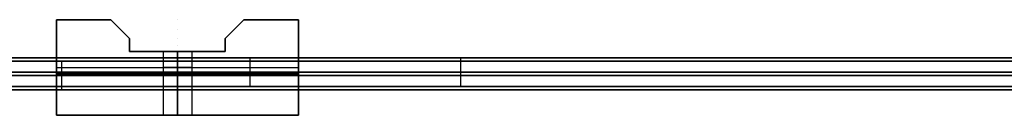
# Model space of a CAD drawing. Header units: millimetres. Extents: x -291 to 284, y -8 to 8.
# Tile 2 of 3: x -25 to 130, y -8 to 8. Entities that reach past the tile are written whole.
import ezdxf

# ---------------------------------------------------------------- set-up
doc = ezdxf.new("R2010")
doc.units = ezdxf.units.MM
doc.header["$MEASUREMENT"] = 0
doc.layers.add('Predefinito', color=5, linetype='Continuous')

# ---------------------------------------------------------------- blocks, each defined once
blk = doc.blocks.new('(#186) BILANCIA-CORPO')
at = {"layer": 'Predefinito'}
for points in [[(-19, -7.5), (-19, 7.5)], [(-19, 7.5), (-19, -7.5)], [(-19, 7.5), (-10.46, 7.5)], [(-10.46, 7.5), (-19, 7.5)], [(-19, -7.5), (-19, 7.5)], [(-19, 7.5), (-10.46, 7.5)], [(-10.46, 7.5), (-7.5, 4.54)], [(-7.5, 4.54), (-10.46, 7.5)], [(-10.46, 7.5), (-7.5, 4.54)], [(7.5, 4.54), (10.46, 7.5)], [(10.46, 7.5), (7.5, 4.54)], [(7.5, 4.54), (10.46, 7.5)], [(10.46, 7.5), (19, 7.5)], [(19, 7.5), (10.46, 7.5)], [(10.46, 7.5), (19, 7.5)], [(19, 7.5), (19, -7.5)], [(19, -7.5), (19, 7.5)], [(19, -7.5), (19, 7.5)], [(-7.5, 4.54), (-7.5, 2.5)], [(-7.5, 2.5), (-7.5, 4.54)], [(-7.5, 2.5), (-7.5, 4.54)], [(7.5, 2.5), (7.5, 4.54)], [(7.5, 4.54), (7.5, 2.5)], [(7.5, 2.5), (7.5, 4.54)], [(-7.5, 2.5), (7.5, 2.5)], [(7.5, 2.5), (-7.5, 2.5)], [(-7.5, 2.5), (7.5, 2.5)], [(-2.25, 2.5), (-2.25, -7.5)], [(0, 2.5), (0, -7.5)], [(0, -7.5), (0, 2.5)], [(0, -7.5), (0, 2.5)], [(0, 2.5), (0, -7.5)], [(2.25, 2.5), (2.25, -7.5)], [(-19, -3.5), (-19, 1.5)], [(-19, 1.5), (-19, -3.5)], [(-19, -3.5), (-19, 1.5)], [(-19, 1.5), (-19, -3.5)], [(-19, -3.5), (-19, 1.5)], [(-19, 1.5), (-19, -3.5)], [(-19, -3.5), (-19, 1.5)], [(-19, 1.5), (-19, -3.5)], [(19, 1.5), (-19, 1.5)], [(19, 1.5), (-19, 1.5)], [(19, 1.5), (-19, 1.5)], [(19, 1.5), (-19, 1.5)], [(-19, 1.5), (19, 1.5)], [(19, 1.5), (-19, 1.5)], [(-19, 1.5), (19, 1.5)], [(19, 1.5), (-19, 1.5)], [(-19, 1.5), (19, 1.5)], [(-19, 1.5), (19, 1.5)], [(-19, 1.5), (19, 1.5)], [(-19, 1.5), (19, 1.5)], [(-19, 0), (19, 0)], [(-19, 0), (19, 0)], [(0, -3.5), (0, 1.5)], [(0, -3.5), (0, 1.5)], [(0, -3.5), (0, 1.5)], [(0, -3.5), (0, 1.5)], [(0, -3.5), (0, 1.5)], [(0, -3.5), (0, 1.5)], [(0, -3.5), (0, 1.5)], [(0, -3.5), (0, 1.5)], [(19, -3.5), (19, 1.5)], [(19, -3.5), (19, 1.5)], [(19, -3.5), (19, 1.5)], [(19, 1.5), (19, -3.5)], [(19, -3.5), (19, 1.5)], [(19, 1.5), (19, -3.5)], [(19, -3.5), (19, 1.5)], [(19, 1.5), (19, -3.5)], [(-19, -1), (19, -1)], [(19, -1), (-19, -1)], [(-19, -1), (19, -1)], [(19, -1), (-19, -1)], [(-19, -1), (19, -1)], [(19, -1), (-19, -1)], [(-19, -1), (19, -1)], [(19, -1), (-19, -1)], [(-19, -3.5), (19, -3.5)], [(19, -3.5), (-19, -3.5)], [(-19, -3.5), (19, -3.5)], [(19, -3.5), (-19, -3.5)], [(19, -3.5), (-19, -3.5)], [(19, -3.5), (-19, -3.5)], [(19, -3.5), (-19, -3.5)], [(19, -3.5), (-19, -3.5)], [(-19, -3.5), (19, -3.5)], [(-19, -3.5), (19, -3.5)], [(-19, -3.5), (19, -3.5)], [(-19, -3.5), (19, -3.5)], [(19, -7.5), (-19, -7.5)], [(-19, -7.5), (19, -7.5)], [(-19, -7.5), (19, -7.5)]]:
    blk.add_lwpolyline(points, dxfattribs=at)
at = {"layer": 'Predefinito', "extrusion": (1, 0, 0)}
for points in [[(7.5, 0), (7.5, 88)], [(7.5, 88), (7.5, 0)], [(7.5, 88), (7.5, 0)], [(7.5, 88), (7.5, 0)], [(7.5, 88), (7.5, 0)], [(7.5, 88), (7.5, 0)], [(6.02, 0), (6.02, 88)], [(6.02, 0), (6.02, 88)], [(4.54, 88), (4.54, 0)], [(3.52, 0), (3.52, 88)], [(4.54, 88), (4.54, 0)], [(3.52, 88), (3.52, 0)], [(2.5, 88), (2.5, 0)], [(2.5, 88), (2.5, 84.25)], [(2.5, 79.75), (2.5, 0)], [(2.5, 0), (2.5, 88)], [(1.5, 57), (1.5, 47)], [(1.5, 76), (1.5, 66)], [(1.5, 38), (1.5, 28)], [(1.5, 19), (1.5, 9)], [(0, 88), (0, 76)], [(0, 66), (0, 57)], [(0, 47), (0, 38)], [(0, 28), (0, 19)], [(0, 9), (0, 0)], [(1.5, 47), (1.5, 57)], [(1.5, 66), (1.5, 76)], [(1.5, 9), (1.5, 19)], [(1.5, 28), (1.5, 38)], [(1.5, 57), (1.5, 47)], [(1.5, 66), (1.5, 76)], [(1.5, 28), (1.5, 38)], [(1.5, 9), (1.5, 19)], [(0, 0), (0, 9)], [(0, 19), (0, 28)], [(0, 38), (0, 47)], [(0, 57), (0, 66)], [(0, 76), (0, 88)], [(-3.5, 47), (-3.5, 57)], [(-3.5, 66), (-3.5, 76)], [(-3.5, 28), (-3.5, 38)], [(-3.5, 9), (-3.5, 19)], [(-3.5, 57), (-3.5, 47)], [(-3.5, 19), (-3.5, 9)], [(-3.5, 38), (-3.5, 28)], [(-3.5, 76), (-3.5, 66)], [(-3.5, 57), (-3.5, 47)], [(-3.5, 76), (-3.5, 66)], [(-3.5, 38), (-3.5, 28)], [(-3.5, 19), (-3.5, 9)], [(-7.5, 0), (-7.5, 88)], [(-7.5, 0), (-7.5, 79.75)], [(-7.5, 84.25), (-7.5, 88)], [(-7.5, 88), (-7.5, 0)]]:
    blk.add_lwpolyline(points, dxfattribs=at)
at = {"layer": 'Predefinito', "extrusion": (0, 1, 0)}
for points in [[(0, 79.75), (0.05, 79.75), (0.1, 79.75), (0.15, 79.76), (0.2, 79.76), (0.25, 79.76), (0.31, 79.77), (0.36, 79.78), (0.41, 79.79), (0.46, 79.8), (0.51, 79.81), (0.57, 79.82), (0.62, 79.84), (0.67, 79.85), (0.72, 79.87), (0.78, 79.89), (0.83, 79.91), (0.88, 79.93), (0.93, 79.95), (0.98, 79.98), (1.03, 80), (1.08, 80.03), (1.13, 80.06), (1.18, 80.09), (1.23, 80.12), (1.28, 80.15), (1.33, 80.18), (1.37, 80.22), (1.42, 80.25), (1.46, 80.29), (1.51, 80.33), (1.55, 80.37), (1.59, 80.41), (1.63, 80.45), (1.67, 80.49), (1.71, 80.54), (1.75, 80.58), (1.78, 80.63), (1.82, 80.67), (1.85, 80.72), (1.88, 80.77), (1.91, 80.82), (1.94, 80.87), (1.97, 80.92), (2, 80.97), (2.02, 81.02), (2.05, 81.07), (2.07, 81.12), (2.09, 81.17), (2.11, 81.22), (2.13, 81.28), (2.15, 81.33), (2.16, 81.38), (2.18, 81.43), (2.19, 81.49), (2.2, 81.54), (2.21, 81.59), (2.22, 81.64), (2.23, 81.69), (2.24, 81.75), (2.24, 81.8), (2.24, 81.85), (2.25, 81.9), (2.25, 81.95), (2.25, 82), (2.25, 82.05), (2.25, 82.1), (2.24, 82.15), (2.24, 82.2), (2.24, 82.25), (2.23, 82.31), (2.22, 82.36), (2.21, 82.41), (2.2, 82.46), (2.19, 82.51), (2.18, 82.57), (2.16, 82.62), (2.15, 82.67), (2.13, 82.72), (2.11, 82.78), (2.09, 82.83), (2.07, 82.88), (2.05, 82.93), (2.02, 82.98), (2, 83.03), (1.97, 83.08), (1.94, 83.13), (1.91, 83.18), (1.88, 83.23), (1.85, 83.28), (1.82, 83.33), (1.78, 83.37), (1.75, 83.42), (1.71, 83.46), (1.67, 83.51), (1.63, 83.55), (1.59, 83.59), (1.55, 83.63), (1.51, 83.67), (1.46, 83.71), (1.42, 83.75), (1.37, 83.78), (1.33, 83.82), (1.28, 83.85), (1.23, 83.88), (1.18, 83.91), (1.13, 83.94), (1.08, 83.97), (1.03, 84), (0.98, 84.02), (0.93, 84.05), (0.88, 84.07), (0.83, 84.09), (0.78, 84.11), (0.72, 84.13), (0.67, 84.15), (0.62, 84.16), (0.57, 84.18), (0.51, 84.19), (0.46, 84.2), (0.41, 84.21), (0.36, 84.22), (0.31, 84.23), (0.25, 84.24), (0.2, 84.24), (0.15, 84.24), (0.1, 84.25), (0.05, 84.25), (0, 84.25)], [(0, 84.25), (-0.05, 84.25), (-0.1, 84.25), (-0.15, 84.24), (-0.2, 84.24), (-0.25, 84.24), (-0.31, 84.23), (-0.36, 84.22), (-0.41, 84.21), (-0.46, 84.2), (-0.51, 84.19), (-0.57, 84.18), (-0.62, 84.16), (-0.67, 84.15), (-0.72, 84.13), (-0.78, 84.11), (-0.83, 84.09), (-0.88, 84.07), (-0.93, 84.05), (-0.98, 84.02), (-1.03, 84), (-1.08, 83.97), (-1.13, 83.94), (-1.18, 83.91), (-1.23, 83.88), (-1.28, 83.85), (-1.33, 83.82), (-1.37, 83.78), (-1.42, 83.75), (-1.46, 83.71), (-1.51, 83.67), (-1.55, 83.63), (-1.59, 83.59), (-1.63, 83.55), (-1.67, 83.51), (-1.71, 83.46), (-1.75, 83.42), (-1.78, 83.37), (-1.82, 83.33), (-1.85, 83.28), (-1.88, 83.23), (-1.91, 83.18), (-1.94, 83.13), (-1.97, 83.08), (-2, 83.03), (-2.02, 82.98), (-2.05, 82.93), (-2.07, 82.88), (-2.09, 82.83), (-2.11, 82.78), (-2.13, 82.72), (-2.15, 82.67), (-2.16, 82.62), (-2.18, 82.57), (-2.19, 82.51), (-2.2, 82.46), (-2.21, 82.41), (-2.22, 82.36), (-2.23, 82.31), (-2.24, 82.25), (-2.24, 82.2), (-2.24, 82.15), (-2.25, 82.1), (-2.25, 82.05), (-2.25, 82), (-2.25, 81.95), (-2.25, 81.9), (-2.24, 81.85), (-2.24, 81.8), (-2.24, 81.75), (-2.23, 81.69), (-2.22, 81.64), (-2.21, 81.59), (-2.2, 81.54), (-2.19, 81.49), (-2.18, 81.43), (-2.16, 81.38), (-2.15, 81.33), (-2.13, 81.28), (-2.11, 81.22), (-2.09, 81.17), (-2.07, 81.12), (-2.05, 81.07), (-2.02, 81.02), (-2, 80.97), (-1.97, 80.92), (-1.94, 80.87), (-1.91, 80.82), (-1.88, 80.77), (-1.85, 80.72), (-1.82, 80.67), (-1.78, 80.63), (-1.75, 80.58), (-1.71, 80.54), (-1.67, 80.49), (-1.63, 80.45), (-1.59, 80.41), (-1.55, 80.37), (-1.51, 80.33), (-1.46, 80.29), (-1.42, 80.25), (-1.37, 80.22), (-1.33, 80.18), (-1.28, 80.15), (-1.23, 80.12), (-1.18, 80.09), (-1.13, 80.06), (-1.08, 80.03), (-1.03, 80), (-0.98, 79.98), (-0.93, 79.95), (-0.88, 79.93), (-0.83, 79.91), (-0.78, 79.89), (-0.72, 79.87), (-0.67, 79.85), (-0.62, 79.84), (-0.57, 79.82), (-0.51, 79.81), (-0.46, 79.8), (-0.41, 79.79), (-0.36, 79.78), (-0.31, 79.77), (-0.25, 79.76), (-0.2, 79.76), (-0.15, 79.76), (-0.1, 79.75), (-0.05, 79.75), (0, 79.75)], [(0, 79.75), (-0.08, 79.75), (-0.16, 79.76), (-0.23, 79.76), (-0.31, 79.77), (-0.39, 79.78), (-0.47, 79.8), (-0.54, 79.82), (-0.62, 79.84), (-0.69, 79.86), (-0.77, 79.88), (-0.84, 79.91), (-0.91, 79.94), (-0.98, 79.98), (-1.05, 80.01), (-1.12, 80.05), (-1.19, 80.09), (-1.25, 80.13), (-1.32, 80.18), (-1.38, 80.22), (-1.44, 80.27), (-1.5, 80.32), (-1.56, 80.37), (-1.61, 80.43), (-1.67, 80.49), (-1.72, 80.55), (-1.77, 80.61), (-1.81, 80.67), (-1.86, 80.73), (-1.9, 80.8), (-1.94, 80.86), (-1.98, 80.93), (-2.02, 81), (-2.05, 81.07), (-2.08, 81.14), (-2.11, 81.22), (-2.13, 81.29), (-2.16, 81.36), (-2.18, 81.44), (-2.2, 81.52), (-2.21, 81.59), (-2.23, 81.67), (-2.24, 81.75), (-2.24, 81.82), (-2.25, 81.9), (-2.25, 81.98), (-2.25, 82.06), (-2.25, 82.14), (-2.24, 82.21), (-2.23, 82.29), (-2.22, 82.37), (-2.21, 82.45), (-2.19, 82.52), (-2.17, 82.6), (-2.15, 82.67), (-2.12, 82.75), (-2.1, 82.82), (-2.07, 82.89), (-2.03, 82.96), (-2, 83.03), (-1.96, 83.1), (-1.92, 83.17), (-1.88, 83.24), (-1.84, 83.3), (-1.79, 83.36), (-1.74, 83.42), (-1.69, 83.48), (-1.64, 83.54), (-1.58, 83.6), (-1.53, 83.65), (-1.47, 83.7), (-1.41, 83.75), (-1.35, 83.8), (-1.28, 83.85), (-1.22, 83.89), (-1.15, 83.93), (-1.09, 83.97), (-1.02, 84.01), (-0.95, 84.04), (-0.87, 84.07), (-0.8, 84.1), (-0.73, 84.13), (-0.65, 84.15), (-0.58, 84.17), (-0.5, 84.19), (-0.43, 84.21), (-0.35, 84.22), (-0.27, 84.23), (-0.2, 84.24), (-0.12, 84.25), (-0.04, 84.25), (0.04, 84.25), (0.12, 84.25), (0.2, 84.24), (0.27, 84.23), (0.35, 84.22), (0.43, 84.21), (0.5, 84.19), (0.58, 84.17), (0.65, 84.15), (0.73, 84.13), (0.8, 84.1), (0.87, 84.07), (0.95, 84.04), (1.02, 84.01), (1.09, 83.97), (1.15, 83.93), (1.22, 83.89), (1.28, 83.85), (1.35, 83.8), (1.41, 83.75), (1.47, 83.7), (1.53, 83.65), (1.58, 83.6), (1.64, 83.54), (1.69, 83.48), (1.74, 83.42), (1.79, 83.36), (1.84, 83.3), (1.88, 83.24), (1.92, 83.17), (1.96, 83.1), (2, 83.03), (2.03, 82.96), (2.07, 82.89), (2.1, 82.82), (2.12, 82.75), (2.15, 82.67), (2.17, 82.6), (2.19, 82.52), (2.21, 82.45), (2.22, 82.37), (2.23, 82.29), (2.24, 82.21), (2.25, 82.14), (2.25, 82.06), (2.25, 81.98), (2.25, 81.9), (2.24, 81.82), (2.24, 81.75), (2.23, 81.67), (2.21, 81.59), (2.2, 81.52), (2.18, 81.44), (2.16, 81.36), (2.13, 81.29), (2.11, 81.22), (2.08, 81.14), (2.05, 81.07), (2.02, 81), (1.98, 80.93), (1.94, 80.86), (1.9, 80.8), (1.86, 80.73), (1.81, 80.67), (1.77, 80.61), (1.72, 80.55), (1.67, 80.49), (1.61, 80.43), (1.56, 80.37), (1.5, 80.32), (1.44, 80.27), (1.38, 80.22), (1.32, 80.18), (1.25, 80.13), (1.19, 80.09), (1.12, 80.05), (1.05, 80.01), (0.98, 79.98), (0.91, 79.94), (0.84, 79.91), (0.77, 79.88), (0.69, 79.86), (0.62, 79.84), (0.54, 79.82), (0.47, 79.8), (0.39, 79.78), (0.31, 79.77), (0.23, 79.76), (0.16, 79.76), (0.08, 79.75), (0, 79.75)], [(0, 84.25), (0.05, 84.25), (0.1, 84.25), (0.15, 84.24), (0.2, 84.24), (0.25, 84.24), (0.31, 84.23), (0.36, 84.22), (0.41, 84.21), (0.46, 84.2), (0.51, 84.19), (0.57, 84.18), (0.62, 84.16), (0.67, 84.15), (0.72, 84.13), (0.78, 84.11), (0.83, 84.09), (0.88, 84.07), (0.93, 84.05), (0.98, 84.02), (1.03, 84), (1.08, 83.97), (1.13, 83.94), (1.18, 83.91), (1.23, 83.88), (1.28, 83.85), (1.33, 83.82), (1.37, 83.78), (1.42, 83.75), (1.46, 83.71), (1.51, 83.67), (1.55, 83.63), (1.59, 83.59), (1.63, 83.55), (1.67, 83.51), (1.71, 83.46), (1.75, 83.42), (1.78, 83.37), (1.82, 83.33), (1.85, 83.28), (1.88, 83.23), (1.91, 83.18), (1.94, 83.13), (1.97, 83.08), (2, 83.03), (2.02, 82.98), (2.05, 82.93), (2.07, 82.88), (2.09, 82.83), (2.11, 82.78), (2.13, 82.72), (2.15, 82.67), (2.16, 82.62), (2.18, 82.57), (2.19, 82.51), (2.2, 82.46), (2.21, 82.41), (2.22, 82.36), (2.23, 82.31), (2.24, 82.25), (2.24, 82.2), (2.24, 82.15), (2.25, 82.1), (2.25, 82.05), (2.25, 82), (2.25, 81.95), (2.25, 81.9), (2.24, 81.85), (2.24, 81.8), (2.24, 81.75), (2.23, 81.69), (2.22, 81.64), (2.21, 81.59), (2.2, 81.54), (2.19, 81.49), (2.18, 81.43), (2.16, 81.38), (2.15, 81.33), (2.13, 81.28), (2.11, 81.22), (2.09, 81.17), (2.07, 81.12), (2.05, 81.07), (2.02, 81.02), (2, 80.97), (1.97, 80.92), (1.94, 80.87), (1.91, 80.82), (1.88, 80.77), (1.85, 80.72), (1.82, 80.67), (1.78, 80.63), (1.75, 80.58), (1.71, 80.54), (1.67, 80.49), (1.63, 80.45), (1.59, 80.41), (1.55, 80.37), (1.51, 80.33), (1.46, 80.29), (1.42, 80.25), (1.37, 80.22), (1.33, 80.18), (1.28, 80.15), (1.23, 80.12), (1.18, 80.09), (1.13, 80.06), (1.08, 80.03), (1.03, 80), (0.98, 79.98), (0.93, 79.95), (0.88, 79.93), (0.83, 79.91), (0.78, 79.89), (0.72, 79.87), (0.67, 79.85), (0.62, 79.84), (0.57, 79.82), (0.51, 79.81), (0.46, 79.8), (0.41, 79.79), (0.36, 79.78), (0.31, 79.77), (0.25, 79.76), (0.2, 79.76), (0.15, 79.76), (0.1, 79.75), (0.05, 79.75), (0, 79.75)], [(0, 79.75), (-0.05, 79.75), (-0.1, 79.75), (-0.15, 79.76), (-0.2, 79.76), (-0.25, 79.76), (-0.31, 79.77), (-0.36, 79.78), (-0.41, 79.79), (-0.46, 79.8), (-0.51, 79.81), (-0.57, 79.82), (-0.62, 79.84), (-0.67, 79.85), (-0.72, 79.87), (-0.78, 79.89), (-0.83, 79.91), (-0.88, 79.93), (-0.93, 79.95), (-0.98, 79.98), (-1.03, 80), (-1.08, 80.03), (-1.13, 80.06), (-1.18, 80.09), (-1.23, 80.12), (-1.28, 80.15), (-1.33, 80.18), (-1.37, 80.22), (-1.42, 80.25), (-1.46, 80.29), (-1.51, 80.33), (-1.55, 80.37), (-1.59, 80.41), (-1.63, 80.45), (-1.67, 80.49), (-1.71, 80.54), (-1.75, 80.58), (-1.78, 80.63), (-1.82, 80.67), (-1.85, 80.72), (-1.88, 80.77), (-1.91, 80.82), (-1.94, 80.87), (-1.97, 80.92), (-2, 80.97), (-2.02, 81.02), (-2.05, 81.07), (-2.07, 81.12), (-2.09, 81.17), (-2.11, 81.22), (-2.13, 81.28), (-2.15, 81.33), (-2.16, 81.38), (-2.18, 81.43), (-2.19, 81.49), (-2.2, 81.54), (-2.21, 81.59), (-2.22, 81.64), (-2.23, 81.69), (-2.24, 81.75), (-2.24, 81.8), (-2.24, 81.85), (-2.25, 81.9), (-2.25, 81.95), (-2.25, 82), (-2.25, 82.05), (-2.25, 82.1), (-2.24, 82.15), (-2.24, 82.2), (-2.24, 82.25), (-2.23, 82.31), (-2.22, 82.36), (-2.21, 82.41), (-2.2, 82.46), (-2.19, 82.51), (-2.18, 82.57), (-2.16, 82.62), (-2.15, 82.67), (-2.13, 82.72), (-2.11, 82.78), (-2.09, 82.83), (-2.07, 82.88), (-2.05, 82.93), (-2.02, 82.98), (-2, 83.03), (-1.97, 83.08), (-1.94, 83.13), (-1.91, 83.18), (-1.88, 83.23), (-1.85, 83.28), (-1.82, 83.33), (-1.78, 83.37), (-1.75, 83.42), (-1.71, 83.46), (-1.67, 83.51), (-1.63, 83.55), (-1.59, 83.59), (-1.55, 83.63), (-1.51, 83.67), (-1.46, 83.71), (-1.42, 83.75), (-1.37, 83.78), (-1.33, 83.82), (-1.28, 83.85), (-1.23, 83.88), (-1.18, 83.91), (-1.13, 83.94), (-1.08, 83.97), (-1.03, 84), (-0.98, 84.02), (-0.93, 84.05), (-0.88, 84.07), (-0.83, 84.09), (-0.78, 84.11), (-0.72, 84.13), (-0.67, 84.15), (-0.62, 84.16), (-0.57, 84.18), (-0.51, 84.19), (-0.46, 84.2), (-0.41, 84.21), (-0.36, 84.22), (-0.31, 84.23), (-0.25, 84.24), (-0.2, 84.24), (-0.15, 84.24), (-0.1, 84.25), (-0.05, 84.25), (0, 84.25)]]:
    blk.add_lwpolyline(points, dxfattribs=at)
blk = doc.blocks.new('(#189) BILANCIA-BACCHETTA')
at = {"layer": 'Predefinito'}
for points in [[(0, 2.25), (480, 2.25)], [(480, 2.25), (0, 2.25)], [(0, 2.25), (480, 2.25)], [(240, -2.25), (240, 2.25)], [(240, -2.25), (240, 2.25)], [(480, 0), (0, 0)], [(6.5, 0), (473.5, 0)], [(0, -2.25), (480, -2.25)], [(480, -2.25), (0, -2.25)], [(0, -2.25), (480, -2.25)]]:
    blk.add_lwpolyline(points, dxfattribs=at)
at = {"layer": 'Predefinito', "extrusion": (1, 0, 0)}
for points in [[(2.25, -5), (2.25, 5)], [(-2.25, 5), (-2.25, -5)]]:
    blk.add_lwpolyline(points, dxfattribs=at)
blk = doc.blocks.new('(#170) Assem1')
at = {"layer": 'Predefinito'}
for name, p in [('(#186) BILANCIA-CORPO', (0, 0)), ('(#189) BILANCIA-BACCHETTA', (-258.13, -1.25, 71))]:
    blk.add_blockref(name, p, dxfattribs=at)
at = {"layer": 'Predefinito', "rotation": 180}
for p in [(188.85, -0.75, 33), (251.37, -0.75, 14), (284.46, -0.75, 52)]:
    blk.add_blockref('(#189) BILANCIA-BACCHETTA', p, dxfattribs=at)

msp = doc.modelspace()

# ---------------------------------------------------------------- block references
at = {"layer": 'Predefinito'}
msp.add_blockref('(#170) Assem1', (0, 0), dxfattribs=at)

doc.saveas('drawing.dxf')
